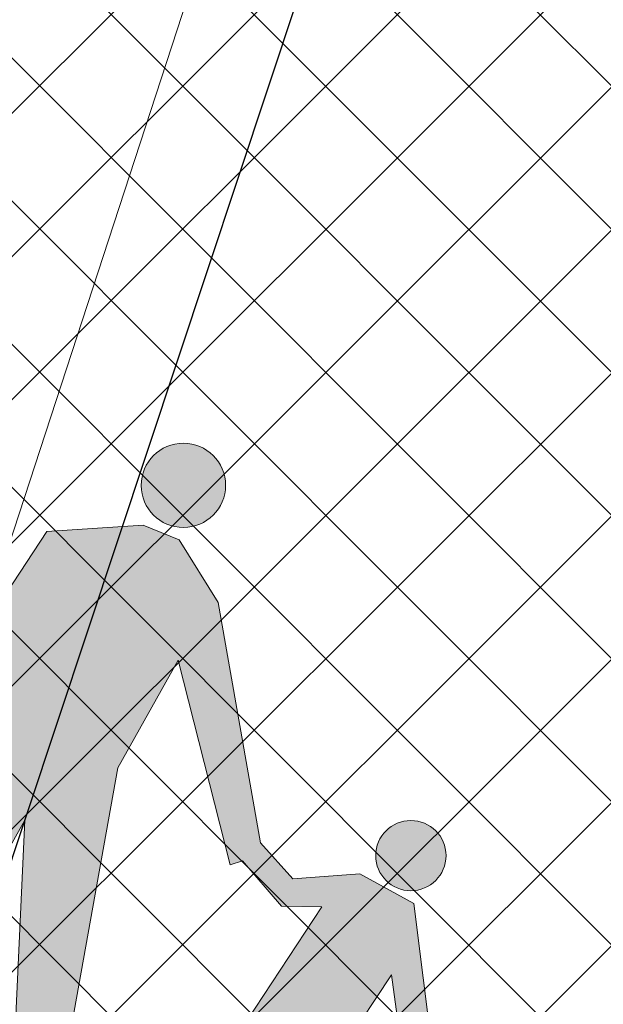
# Model space of a CAD drawing. Header units: metres. Extents: x 6599594 to 6600699, y 5687867 to 5691114.
# Tile 218 of 256: x 6599968 to 6599969.3, y 5688927.12 to 5688929.31. Entities that reach past the tile are written whole.
import ezdxf

# ---------------------------------------------------------------- set-up
doc = ezdxf.new("R2010")
doc.units = ezdxf.units.M
doc.header["$MEASUREMENT"] = 0
for name, pattern in [('1', [0]), ('GUK', [2, 1.5, -0.5]), ('GUZ', [1, 0.5, -0.5]), ('L_0_04', [1.5, 1, -0.5])]:
    doc.linetypes.add(name, pattern=pattern)
doc.layers.get('0').update_dxf_attribs({"color": 253, "linetype": 'CONTINUOUS', "lineweight": 13})
doc.layers.add('__gaPoziome', color=7, linetype='CONTINUOUS')
for name, color, linetype, lineweight in [('_kolor chodnik', 50, '1', 5), ('_kolor jezdnia', 4, '1', 0), ('_kolor pobocze', 211, '1', 5), ('_kolor zjazdy kostka', 7, '1', 5), ('_kolor ścieżka @ 1', 10, '1', 0), ('Dzialki', 130, '1', 30), ('Kontury', 252, 'GUK', 9), ('OT_Komunikacja', 7, 'CONTINUOUS', 0), ('OT_ZagospodarowanieTerenu', 7, 'CONTINUOUS', 0), ('Uzytki', 252, 'GUZ', 9)]:
    doc.layers.add(name, color=color, linetype=linetype, lineweight=lineweight)
pattern_1 = [(45, (0, 0), (-0.1414213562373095, 0.1414213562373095), []), (135, (0, 0), (-0.1414213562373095, -0.1414213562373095), [])]

# ---------------------------------------------------------------- blocks, each defined once
blk = doc.blocks.new('*U1227')
at = {"linetype": 'Continuous', "lineweight": 0}
h = blk.add_hatch(color=0, dxfattribs=at)
h.dxf.hatch_style = 1
h.paths.add_polyline_path([(-0.09375, 1.4375, 0.9999999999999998), (-0.28125, 1.4375, 0.9999999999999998)])
h = blk.add_hatch(color=0, dxfattribs=at)
h.dxf.hatch_style = 1
h.paths.add_polyline_path([(-0.116898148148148, 0.7962962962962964), (-0.0694962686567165, 1.067164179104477), (0.1899633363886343, 0.6755270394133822), (0.2128681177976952, 0.6933418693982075), (0.3284982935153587, 0.6264931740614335), (0.4138225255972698, 0.6552901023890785), (0.3402366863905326, 0.3609467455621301), (0.3700591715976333, 0.3542366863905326), (0.2862707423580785, 0.0190829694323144), (0.3604550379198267, 0.0124593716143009), (0.46875, 0.333333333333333), (0.6070254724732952, 0.0875102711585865), (0.6483957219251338, 0.0838903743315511), (0.6842105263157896, 0.1644736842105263), (0.6469622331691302, 0.1691297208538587), (0.5643382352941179, 0.38235294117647), (0.6096590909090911, 0.5636363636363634), (0.690032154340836, 0.4072347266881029), (0.752906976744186, 0.4316860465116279), (0.6037063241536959, 0.7300873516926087), (0.4688801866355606, 0.7520100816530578), (0.332278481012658, 0.6922468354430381), (0.2375565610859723, 0.7443438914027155), (-0.0285714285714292, 1.217460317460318), (-0.1562500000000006, 1.3203125), (-0.242537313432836, 1.324626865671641), (-0.4399999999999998, 1.24), (-0.4999999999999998, 1.000000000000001), (-0.5456656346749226, 0.6346749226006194), (-0.5, 0.63125), (-0.42919921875, 0.9062500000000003), (-0.4485436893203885, 0.6586407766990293), (-0.4309715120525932, 0.6573228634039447), (-0.4889705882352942, -1e-16), (-0.38125, 0), (-0.2730263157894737, 0.6184210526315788), (-0.115625, 0.0937499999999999), (-0.0161830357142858, 0.0937499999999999), (0.0315845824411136, 0.2007494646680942), (-0.0239923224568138, 0.2245681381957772)])
h = blk.add_hatch(color=0, dxfattribs=at)
h.dxf.hatch_style = 1
h.paths.add_polyline_path([(0.640625, 0.828125, 0.9999999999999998), (0.484375, 0.828125, 0.9999999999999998)])
at = {"color": 0, "linetype": 'Continuous', "lineweight": 0}
for points in [[(-0.4399999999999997, 1.24), (-0.2425373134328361, 1.324626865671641), (-0.1562500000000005, 1.3203125), (-0.0285714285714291, 1.217460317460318), (0.2375565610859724, 0.7443438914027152)], [(-0.5, 1), (-0.4399999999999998, 1.24)], [(-0.116898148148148, 0.7962962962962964), (-0.0694962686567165, 1.067164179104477), (0.1899633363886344, 0.6755270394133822), (0.1899633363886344, 0.6755270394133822)], [(-0.5456656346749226, 0.6346749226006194), (-0.5, 0.9999999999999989)], [(-0.4889705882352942, 0), (-0.4309715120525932, 0.6573228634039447), (-0.4485436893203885, 0.6586407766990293), (-0.42919921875, 0.9062500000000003), (-0.5, 0.63125), (-0.5456656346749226, 0.6346749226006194)], [(-0.0239923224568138, 0.2245681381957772), (-0.116898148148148, 0.7962962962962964)], [(0.2375565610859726, 0.7443438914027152), (0.332278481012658, 0.6922468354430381), (0.4688801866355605, 0.7520100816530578), (0.6037063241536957, 0.7300873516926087), (0.7529069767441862, 0.4316860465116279), (0.6900321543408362, 0.4072347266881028), (0.609659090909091, 0.5636363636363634), (0.5643382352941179, 0.3823529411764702)], [(0.1899633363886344, 0.6755270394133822), (0.2128681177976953, 0.6933418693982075)], [(0.3284982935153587, 0.6264931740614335), (0.2128681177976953, 0.6933418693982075)], [(0.3284982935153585, 0.6264931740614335), (0.4138225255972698, 0.6552901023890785), (0.3402366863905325, 0.3609467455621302)], [(-0.4889705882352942, 0), (-0.38125, 0), (-0.2730263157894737, 0.6184210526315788), (-0.115625, 0.09375), (-0.0161830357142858, 0.09375), (0.0315845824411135, 0.2007494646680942), (-0.0239923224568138, 0.2245681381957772)], [(0.648395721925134, 0.0838903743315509), (0.6842105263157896, 0.1644736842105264), (0.64696223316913, 0.1691297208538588), (0.5643382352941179, 0.3823529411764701)], [(0.3402366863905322, 0.3609467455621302), (0.3700591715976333, 0.3542366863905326), (0.2862707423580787, 0.0190829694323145), (0.3604550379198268, 0.0124593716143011), (0.46875, 0.3333333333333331)], [(0.46875, 0.3333333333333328), (0.607025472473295, 0.0875102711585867), (0.648395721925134, 0.0838903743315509)]]:
    blk.add_lwpolyline(points, dxfattribs=at)
for centre, radius in [((-0.1875, 1.4375), 0.09375), ((0.5625, 0.828125), 0.078125)]:
    blk.add_circle(centre, radius, dxfattribs=at)

msp = doc.modelspace()

# ---------------------------------------------------------------- hatches: boundary and pattern name
at = {"layer": '_kolor chodnik'}
h = msp.add_hatch(dxfattribs=at)
h.set_pattern_fill('ANSI37', color=256, scale=1.6)
h.set_pattern_definition(pattern_1)
h.paths.add_polyline_path([(6599849.938171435, 5688542.085872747), (6599852.232147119, 5688548.938742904), (6599853.573135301, 5688548.489851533), (6599853.827082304, 5688549.248475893), (6599851.793849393, 5688549.929093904), (6599849.895278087, 5688548.982823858), (6599847.823506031, 5688542.793750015)])
edge = h.paths.add_edge_path()
edge.add_line((6600018.106075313, 5689087.454911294), (6600022.42781917, 5689091.229234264))
edge.add_line((6600022.42781917, 5689091.229234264), (6600020.233254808, 5689093.742094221))
edge.add_line((6600020.233254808, 5689093.742094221), (6600017.159471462, 5689091.057656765))
edge.add_arc((6600023.275194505, 5689085.385140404), 8.34143334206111, 137.1531558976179, 148.8016577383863)
edge.add_line((6600016.140105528, 5689089.706021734), (6600018.106075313, 5689087.454911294))
h.paths.add_polyline_path([(6600038.501784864, 5689187.59229436), (6600037.906968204, 5689187.700586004), (6600037.638296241, 5689186.224843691), (6600038.240083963, 5689186.115282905)])
h.paths.add_polyline_path([(6600069.098302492, 5689360.276020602), (6600068.321239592, 5689360.413462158), (6600068.064048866, 5689358.936495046), (6600068.836639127, 5689358.799546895)])
h.paths.add_polyline_path([(6600082.393785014, 5689362.950258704), (6600082.941124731, 5689366.103121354), (6600081.481377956, 5689366.361351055), (6600080.923159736, 5689363.210828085)])
h.paths.add_polyline_path([(6600074.022236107, 5689388.065861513), (6600072.983907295, 5689388.249860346), (6600072.723374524, 5689386.772538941), (6600073.760538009, 5689386.588865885)])
h.paths.add_polyline_path([(6600105.602402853, 5689486.45426531), (6600106.738797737, 5689489.760539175), (6600105.28818975, 5689490.281952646), (6600104.132785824, 5689486.965912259)])
h.paths.add_polyline_path([(6600132.519778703, 5689678.737346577), (6600131.636986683, 5689678.922259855), (6600131.330470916, 5689677.453953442), (6600132.212256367, 5689677.269208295)])
h.paths.add_polyline_path([(6600156.649397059, 5689798.7449027), (6600156.48800471, 5689797.95886096), (6600157.450195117, 5689797.757316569), (6600157.615023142, 5689798.542205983)])
h.paths.add_polyline_path([(6600189.055358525, 5689948.643107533), (6600187.902868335, 5689948.884512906), (6600187.600024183, 5689947.417400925), (6600188.748131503, 5689947.176379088)])
edge = h.paths.add_edge_path()
edge.add_line((6600204.459383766, 5690032.969035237), (6600204.153258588, 5690031.227801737))
edge.add_arc((6600202.328347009, 5690027.299936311), 4.331100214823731, 41.853001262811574, 65.08011546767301, ccw=False)
edge.add_arc((6600032.903931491, 5690051.979071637), 174.020003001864, 352.8070218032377, 353.495463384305)
edge.add_arc((6600202.372679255, 5690027.343587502), 5.999999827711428, 55.12102442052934, 69.64815978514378)
edge = h.paths.add_edge_path()
edge.add_line((6600205.046027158, 5690040.265402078), (6600204.972740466, 5690038.483452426))
edge.add_arc((6600203.986269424, 5690044.401803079), 5.999999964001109, 279.4630688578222, 294.9140560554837)
edge.add_line((6600206.513819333, 5690038.960158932), (6600206.607027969, 5690041.030672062))
edge.add_arc((6600203.986269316, 5690044.401803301), 4.270000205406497, 284.3702444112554, 307.86193139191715, ccw=False)
edge = h.paths.add_edge_path()
edge.add_arc((6600203.547470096, 5690044.558759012), 6.446878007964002, 324.43500910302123, 356.20133685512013, ccw=False)
edge.add_arc((6600203.986269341, 5690044.401803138), 6.000000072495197, 323.2169970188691, 357.4193489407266)
h.paths.add_polyline_path([(6600208.910055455, 5690121.713696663), (6600208.146285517, 5690121.748120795), (6600207.125602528, 5690121.794124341), (6600209.971605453, 5690121.665851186)])
edge = h.paths.add_edge_path()
edge.add_line((6600238.769818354, 5690481.648294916), (6600240.338176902, 5690490.87374652))
edge.add_line((6600240.338176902, 5690490.87374652), (6600241.251295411, 5690510.829461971))
edge.add_line((6600241.251295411, 5690510.829461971), (6600239.524022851, 5690510.928942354))
edge.add_line((6600239.524022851, 5690510.928942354), (6600238.633343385, 5690491.167757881))
edge.add_line((6600238.633343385, 5690491.167757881), (6600234.579716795, 5690467.661262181))
edge.add_line((6600234.579716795, 5690467.661262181), (6600234.449796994, 5690464.966873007))
edge.add_arc((6600242.443669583, 5690464.607462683), 8.001948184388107, 177.4256737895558, 268.2543056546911)
edge.add_line((6600242.199903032, 5690456.609228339), (6600242.216657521, 5690457.359274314))
edge.add_line((6600242.216657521, 5690457.359274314), (6600242.305257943, 5690458.836738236))
edge.add_arc((6600242.444504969, 5690464.607952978), 5.772894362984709, 177.0298084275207, 268.6178439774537, ccw=False)
edge.add_line((6600236.679365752, 5690464.907083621), (6600236.951876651, 5690470.95443634))
edge.add_line((6600236.951876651, 5690470.95443634), (6600238.15078669, 5690478.210832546))
edge.add_line((6600238.15078669, 5690478.210832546), (6600238.769818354, 5690481.648294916))
h.paths.add_polyline_path([(6600238.769818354, 5690481.648294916), (6600238.15078669, 5690478.210832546), (6600239.670056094, 5690477.930590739), (6600240.266710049, 5690481.376366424)])
edge = h.paths.add_edge_path()
edge.add_line((6600223.366500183, 5690460.339976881), (6600223.278629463, 5690457.997544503))
edge.add_arc((6600220.967166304, 5690465.656339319), 7.999999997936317, 286.7940807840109, 300.2738222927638)
edge.add_line((6600225.000231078, 5690458.747331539), (6600225.240084, 5690461.623695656))
edge.add_arc((6600221.105749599, 5690465.648640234), 5.76999998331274, 293.06724424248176, 315.7681070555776, ccw=False)
edge = h.paths.add_edge_path()
edge.add_arc((6600220.025145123, 5690444.676291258), 5.770000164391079, 37.996647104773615, 59.94382588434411, ccw=False)
edge.add_line((6600224.572175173, 5690448.22839199), (6600224.817793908, 5690451.081798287))
edge.add_arc((6600220.025145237, 5690444.676291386), 7.999999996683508, 53.19588653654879, 68.15166733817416)
edge.add_line((6600223.00235276, 5690452.101669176), (6600222.91504296, 5690449.670427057))
edge = h.paths.add_edge_path()
edge.add_arc((6600221.105749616, 5690465.648640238), 7.999999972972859, 328.0222308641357, 357.0132597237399)
edge.add_line((6600229.094882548, 5690465.23180147), (6600229.218816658, 5690467.593604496))
edge.add_line((6600229.218816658, 5690467.593604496), (6600228.218919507, 5690467.645774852))
edge.add_line((6600228.218919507, 5690467.645774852), (6600227.891778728, 5690461.411918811))
h.paths.add_polyline_path([(6600200.980142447, 5690012.236744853), (6600202.317278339, 5690011.956662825), (6600202.522293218, 5690012.935421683), (6600201.182321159, 5690013.216097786)])
h.paths.add_polyline_path([(6600196.457878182, 5689983.98337835), (6600195.202332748, 5689984.246370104), (6600194.899091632, 5689982.777335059), (6600196.150355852, 5689982.515240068)])
edge = h.paths.add_edge_path()
edge.add_line((6600112.305909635, 5689517.991018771), (6600112.691041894, 5689519.807934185))
edge.add_line((6600112.691041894, 5689519.807934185), (6600113.245521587, 5689522.423769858))
edge.add_line((6600113.245521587, 5689522.423769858), (6600111.553124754, 5689522.782507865))
edge.add_line((6600111.553124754, 5689522.782507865), (6600107.405864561, 5689503.21722655))
edge.add_line((6600107.405864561, 5689503.21722655), (6600099.494506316, 5689480.361667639))
edge.add_line((6600099.494506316, 5689480.361667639), (6600099.182814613, 5689478.891218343))
edge.add_arc((6600107.008997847, 5689477.232359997), 8.000059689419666, 168.0325629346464, 257.7529108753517)
edge.add_line((6600105.311960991, 5689469.414366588), (6600105.784990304, 5689471.593619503))
edge.add_arc((6600107.008927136, 5689477.232314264), 5.769999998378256, 168.0321375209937, 257.7533362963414, ccw=False)
edge.add_line((6600101.364343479, 5689478.42879883), (6600101.647245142, 5689479.76342708))
edge.add_line((6600101.647245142, 5689479.76342708), (6600104.132785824, 5689486.965912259))
edge.add_line((6600104.132785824, 5689486.965912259), (6600105.28818975, 5689490.281952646))
edge.add_line((6600105.28818975, 5689490.281952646), (6600108.240043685, 5689498.809726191))
edge.add_line((6600108.240043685, 5689498.809726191), (6600112.305909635, 5689517.991018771))
h.paths.add_polyline_path([(6600136.009573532, 5689645.499114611), (6600138.333647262, 5689645.012304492), (6600138.661671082, 5689646.578318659), (6600134.869459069, 5689647.372651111)])
at = {"layer": '_kolor jezdnia'}
h = msp.add_hatch(dxfattribs=at)
h.set_pattern_fill('ANSI37', color=4, scale=3.5)
h.set_pattern_definition([(45, (0, 0), (-0.3093592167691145, 0.3093592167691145), []), (135, (0, 0), (-0.3093592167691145, -0.3093592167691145), [])])
edge = h.paths.add_edge_path()
edge.add_line((6599833.066047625, 5688539.933393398), (6599850.649511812, 5688527.983462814))
edge.add_arc((6599857.337592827, 5688536.653968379), 10.95025544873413, 169.5012687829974, 232.3548431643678, ccw=False)
edge.add_arc((6599858.085851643, 5688536.618142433), 11.69295282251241, 162.2507788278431, 169.9967502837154, ccw=False)
edge.add_line((6599846.949484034, 5688540.182754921), (6599847.823506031, 5688542.793750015))
edge.add_line((6599847.823506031, 5688542.793750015), (6599849.895278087, 5688548.982823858))
edge.add_line((6599849.895278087, 5688548.982823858), (6599852.434748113, 5688556.56906746))
edge.add_line((6599852.434748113, 5688556.56906746), (6599928.48625871, 5688783.760284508))
edge.add_line((6599928.48625871, 5688783.760284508), (6599931.025728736, 5688791.34652811))
edge.add_line((6599931.025728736, 5688791.34652811), (6599996.657773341, 5688987.411326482))
edge.add_line((6599996.657773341, 5688987.411326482), (6599999.197243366, 5688994.997570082))
edge.add_line((6599999.197243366, 5688994.997570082), (6600021.930100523, 5689062.908193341))
edge.add_line((6600021.930100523, 5689062.908193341), (6600017.620224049, 5689067.371531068))
edge.add_line((6600017.620224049, 5689067.371531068), (6600016.714558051, 5689064.654078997))
edge.add_line((6600016.714558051, 5689064.654078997), (6600012.423620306, 5689051.835617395))
edge.add_line((6600012.423620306, 5689051.835617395), (6600009.884150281, 5689044.249373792))
edge.add_line((6600009.884150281, 5689044.249373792), (6599977.53516164, 5688947.612159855))
edge.add_line((6599977.53516164, 5688947.612159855), (6599974.995691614, 5688940.025916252))
edge.add_line((6599974.995691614, 5688940.025916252), (6599942.096912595, 5688841.746295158))
edge.add_line((6599942.096912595, 5688841.746295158), (6599939.557442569, 5688834.160051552))
edge.add_line((6599939.557442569, 5688834.160051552), (6599882.679288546, 5688664.246042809))
edge.add_line((6599882.679288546, 5688664.246042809), (6599880.139818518, 5688656.659799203))
edge.add_line((6599880.139818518, 5688656.659799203), (6599852.46454386, 5688573.984527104))
edge.add_line((6599852.46454386, 5688573.984527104), (6599842.470137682, 5688544.127903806))
edge.add_arc((6599835.706422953, 5688546.652910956), 7.219660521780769, 248.5480913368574, 339.52856074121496, ccw=False)
h.paths.add_polyline_path([(6600044.653202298, 5689172.271628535), (6600046.276244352, 5689181.431901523), (6600047.759199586, 5689189.801539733), (6600051.0603021, 5689208.432603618), (6600052.368792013, 5689215.817578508), (6600054.808584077, 5689229.587499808), (6600056.11707399, 5689236.972474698), (6600057.346666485, 5689243.912161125), (6600058.655146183, 5689251.297078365), (6600058.831439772, 5689252.292060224), (6600060.098987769, 5689259.445963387), (6600060.139929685, 5689259.677035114), (6600061.407468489, 5689266.830886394), (6600072.329030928, 5689328.470998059), (6600073.637511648, 5689335.855921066), (6600077.337304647, 5689356.73715072), (6600078.820259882, 5689365.106788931), (6600081.142794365, 5689378.214921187), (6600082.538516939, 5689386.092227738), (6600095.187867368, 5689457.483787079), (6600091.082877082, 5689465.8405575), (6600089.043088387, 5689454.328211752), (6600087.870641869, 5689447.711051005), (6600087.560133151, 5689445.958573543), (6600086.562151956, 5689440.326076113), (6600082.433200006, 5689417.022719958), (6600080.95024477, 5689408.65308175), (6600077.202698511, 5689387.502337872), (6600075.719743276, 5689379.132699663), (6600073.469199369, 5689366.430874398), (6600071.986244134, 5689358.061236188), (6600069.98686466, 5689346.776955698), (6600068.591142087, 5689338.899649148), (6600065.559290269, 5689321.78820693), (6600064.163567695, 5689313.910900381), (6600059.719426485, 5689288.828650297), (6600058.323703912, 5689280.951343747), (6600057.563846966, 5689276.662793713), (6600056.168124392, 5689268.785487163), (6600054.804920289, 5689261.091711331), (6600053.409197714, 5689253.21440478), (6600053.264817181, 5689252.399536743), (6600051.869094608, 5689244.522230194), (6600051.183555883, 5689240.653124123), (6600049.787833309, 5689232.775817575), (6600046.593849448, 5689214.749319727), (6600045.198126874, 5689206.872013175), (6600044.41754409, 5689202.466488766), (6600042.934588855, 5689194.096850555), (6600036.429952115, 5689157.38538759), (6600034.946996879, 5689149.01574938), (6600030.579776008, 5689124.367629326), (6600027.529365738, 5689107.151445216), (6600024.895072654, 5689094.014582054), (6600030.583685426, 5689094.264316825), (6600032.945013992, 5689106.191885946), (6600043.170247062, 5689163.901990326)])
edge = h.paths.add_edge_path()
edge.add_line((6600111.106812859, 5689535.144351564), (6600111.256844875, 5689535.85214863))
edge.add_line((6600111.256844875, 5689535.85214863), (6600112.915748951, 5689543.678261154))
edge.add_line((6600112.915748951, 5689543.678261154), (6600117.304772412, 5689564.384094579))
edge.add_line((6600117.304772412, 5689564.384094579), (6600119.067357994, 5689572.699339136))
edge.add_line((6600119.067357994, 5689572.699339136), (6600120.087667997, 5689577.512794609))
edge.add_line((6600120.087667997, 5689577.512794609), (6600121.642890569, 5689584.849775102))
edge.add_line((6600121.642890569, 5689584.849775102), (6600128.436769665, 5689616.900852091))
edge.add_line((6600128.436769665, 5689616.900852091), (6600129.991992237, 5689624.237832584))
edge.add_line((6600129.991992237, 5689624.237832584), (6600132.660554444, 5689636.827148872))
edge.add_line((6600132.660554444, 5689636.827148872), (6600133.208838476, 5689639.444704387))
edge.add_line((6600133.208838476, 5689639.444704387), (6600134.848957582, 5689647.274775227))
edge.add_line((6600134.848957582, 5689647.274775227), (6600138.97649476, 5689666.979995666))
edge.add_line((6600138.97649476, 5689666.979995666), (6600140.51410642, 5689674.320687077))
edge.add_line((6600140.51410642, 5689674.320687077), (6600145.209128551, 5689696.735129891))
edge.add_line((6600145.209128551, 5689696.735129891), (6600146.746740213, 5689704.075821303))
edge.add_line((6600146.746740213, 5689704.075821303), (6600151.462308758, 5689726.588354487))
edge.add_line((6600151.462308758, 5689726.588354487), (6600152.999920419, 5689733.929045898))
edge.add_line((6600152.999920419, 5689733.929045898), (6600155.244070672, 5689744.642813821))
edge.add_line((6600155.244070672, 5689744.642813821), (6600156.781682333, 5689751.983505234))
edge.add_line((6600156.781682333, 5689751.983505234), (6600161.635515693, 5689775.156126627))
edge.add_line((6600161.635515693, 5689775.156126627), (6600163.378142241, 5689783.475576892))
edge.add_line((6600163.378142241, 5689783.475576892), (6600163.850769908, 5689785.731942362))
edge.add_line((6600163.850769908, 5689785.731942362), (6600167.028500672, 5689800.902704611))
edge.add_line((6600167.028500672, 5689800.902704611), (6600179.49088801, 5689860.399222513))
edge.add_line((6600179.49088801, 5689860.399222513), (6600181.233514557, 5689868.718672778))
edge.add_line((6600181.233514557, 5689868.718672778), (6600181.84713393, 5689871.648144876))
edge.add_line((6600181.84713393, 5689871.648144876), (6600183.384745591, 5689878.988836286))
edge.add_line((6600183.384745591, 5689878.988836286), (6600184.935818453, 5689886.393792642))
edge.add_line((6600184.935818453, 5689886.393792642), (6600186.575937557, 5689894.223863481))
edge.add_line((6600186.575937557, 5689894.223863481), (6600194.05133812, 5689929.912074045))
edge.add_line((6600194.05133812, 5689929.912074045), (6600195.691457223, 5689937.742144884))
edge.add_line((6600195.691457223, 5689937.742144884), (6600202.915799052, 5689972.231779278))
edge.add_line((6600202.915799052, 5689972.231779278), (6600204.555918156, 5689980.061850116))
edge.add_line((6600204.555918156, 5689980.061850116), (6600206.062781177, 5689987.255744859))
edge.add_line((6600206.062781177, 5689987.255744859), (6600207.702900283, 5689995.085815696))
edge.add_line((6600207.702900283, 5689995.085815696), (6600210.232559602, 5690007.162628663))
edge.add_line((6600210.232559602, 5690007.162628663), (6600211.694938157, 5690014.144150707))
edge.add_arc((6600028.177652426, 5690052.584442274), 187.5000004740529, 348.1696294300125, 357.4195276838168)
edge.add_line((6600215.487522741, 5690044.142720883), (6600208.310270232, 5690026.480446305))
edge.add_arc((6600032.903933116, 5690051.97907145), 177.2500013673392, 348.1696294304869, 351.7289130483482, ccw=False)
edge.add_line((6600206.38894146, 5690015.640182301), (6600205.966941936, 5690013.625519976))
edge.add_line((6600205.966941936, 5690013.625519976), (6600204.326822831, 5690005.795449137))
edge.add_line((6600204.326822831, 5690005.795449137), (6600197.076961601, 5689971.183982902))
edge.add_line((6600197.076961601, 5689971.183982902), (6600195.334335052, 5689962.864532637))
edge.add_line((6600195.334335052, 5689962.864532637), (6600193.44722506, 5689953.855305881))
edge.add_line((6600193.44722506, 5689953.855305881), (6600191.909227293, 5689946.512771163))
edge.add_line((6600191.909227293, 5689946.512771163), (6600185.496844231, 5689915.899498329))
edge.add_line((6600185.496844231, 5689915.899498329), (6600183.856521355, 5689908.068454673))
edge.add_line((6600183.856521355, 5689908.068454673), (6600182.066605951, 5689899.523243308))
edge.add_line((6600182.066605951, 5689899.523243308), (6600180.32407057, 5689891.204228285))
edge.add_line((6600180.32407057, 5689891.204228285), (6600174.320344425, 5689862.541919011))
edge.add_line((6600174.320344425, 5689862.541919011), (6600172.577809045, 5689854.222903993))
edge.add_line((6600172.577809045, 5689854.222903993), (6600163.663810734, 5689811.666703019))
edge.add_line((6600163.663810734, 5689811.666703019), (6600162.023782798, 5689803.837067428))
edge.add_line((6600162.023782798, 5689803.837067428), (6600160.924220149, 5689798.587659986))
edge.add_line((6600160.924220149, 5689798.587659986), (6600159.279208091, 5689790.734229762))
edge.add_line((6600159.279208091, 5689790.734229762), (6600157.107250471, 5689780.365115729))
edge.add_line((6600157.107250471, 5689780.365115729), (6600155.462238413, 5689772.511685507))
edge.add_line((6600155.462238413, 5689772.511685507), (6600153.380318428, 5689762.572418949))
edge.add_line((6600153.380318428, 5689762.572418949), (6600151.735124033, 5689754.718118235))
edge.add_line((6600151.735124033, 5689754.718118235), (6600148.586504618, 5689739.686336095))
edge.add_line((6600148.586504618, 5689739.686336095), (6600146.885007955, 5689731.563243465))
edge.add_line((6600146.885007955, 5689731.563243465), (6600141.75088822, 5689707.052510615))
edge.add_line((6600141.75088822, 5689707.052510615), (6600140.110896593, 5689699.223048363))
edge.add_line((6600140.110896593, 5689699.223048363), (6600133.483561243, 5689667.583574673))
edge.add_line((6600133.483561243, 5689667.583574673), (6600131.860394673, 5689659.834436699))
edge.add_line((6600131.860394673, 5689659.834436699), (6600131.740984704, 5689659.26436315))
edge.add_line((6600131.740984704, 5689659.26436315), (6600130.117814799, 5689651.515209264))
edge.add_line((6600130.117814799, 5689651.515209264), (6600127.27873359, 5689637.961189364))
edge.add_line((6600127.27873359, 5689637.961189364), (6600126.924568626, 5689636.290366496))
edge.add_line((6600126.924568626, 5689636.290366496), (6600125.166244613, 5689627.995226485))
edge.add_line((6600125.166244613, 5689627.995226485), (6600118.009503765, 5689594.232298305))
edge.add_line((6600118.009503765, 5689594.232298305), (6600116.25117975, 5689585.937158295))
edge.add_line((6600116.25117975, 5689585.937158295), (6600113.665314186, 5689573.737975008))
edge.add_line((6600113.665314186, 5689573.737975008), (6600111.898534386, 5689565.402943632))
edge.add_line((6600111.898534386, 5689565.402943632), (6600104.889982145, 5689532.339115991))
edge.add_line((6600104.889982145, 5689532.339115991), (6600103.22663594, 5689524.492047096))
edge.add_line((6600103.22663594, 5689524.492047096), (6600096.623876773, 5689493.342605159))
edge.add_line((6600096.623876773, 5689493.342605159), (6600094.968986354, 5689485.535427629))
edge.add_line((6600094.968986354, 5689485.535427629), (6600094.300101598, 5689482.379870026))
edge.add_line((6600094.300101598, 5689482.379870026), (6600099.182814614, 5689478.891218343))
edge.add_line((6600099.182814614, 5689478.891218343), (6600099.494506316, 5689480.361667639))
edge.add_line((6600099.494506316, 5689480.361667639), (6600111.106812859, 5689535.144351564))
edge = h.paths.add_edge_path()
edge.add_arc((6600239.213891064, 5690851.400367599), 10.00000000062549, -2.8342403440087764, 76.13703556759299, ccw=False)
edge.add_line((6600249.201658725, 5690850.905901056), (6600249.082723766, 5690848.503524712))
edge.add_line((6600249.082723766, 5690848.503524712), (6600247.016487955, 5690806.767468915))
edge.add_line((6600247.016487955, 5690806.767468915), (6600246.092398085, 5690789.152178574))
edge.add_line((6600246.092398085, 5690789.152178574), (6600233.768116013, 5690572.015170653))
edge.add_line((6600233.768116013, 5690572.015170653), (6600228.959056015, 5690465.296202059))
edge.add_line((6600228.959056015, 5690465.296202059), (6600234.588724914, 5690465.017134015))
edge.add_line((6600234.588724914, 5690465.017134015), (6600239.262540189, 5690571.767576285))
edge.add_line((6600239.262540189, 5690571.767576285), (6600252.50503885, 5690806.400146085))
edge.add_line((6600252.50503885, 5690806.400146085), (6600254.569211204, 5690848.094521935))
edge.add_arc((6600262.559425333, 5690847.6989487), 7.999999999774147, 76.13703557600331, 177.1657596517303, ccw=False)
edge.add_line((6600264.476229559, 5690855.465921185), (6600241.609896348, 5690861.109083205))
edge = h.paths.add_edge_path()
edge.add_line((6600250.031475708, 5690451.625307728), (6600250.231741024, 5690455.772579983))
edge.add_line((6600250.231741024, 5690455.772579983), (6600246.257763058, 5690456.417303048))
edge.add_line((6600246.257763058, 5690456.417303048), (6600242.171761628, 5690456.61060902))
edge.add_arc((6600242.563100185, 5690464.586983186), 7.985968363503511, 176.9123644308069, 267.1911945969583, ccw=False)
edge.add_line((6600234.588724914, 5690465.017134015), (6600228.959056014, 5690465.296202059))
edge.add_arc((6600220.965133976, 5690465.657286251), 8.002072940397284, 267.8289300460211, 357.413716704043, ccw=False)
edge.add_line((6600220.661989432, 5690457.660957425), (6600212.406915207, 5690458.119572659))
edge.add_line((6600212.406915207, 5690458.119572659), (6600208.431872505, 5690457.817501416))
edge.add_line((6600208.431872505, 5690457.817501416), (6600208.233912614, 5690454.548331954))
edge.add_line((6600208.233912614, 5690454.548331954), (6600212.129565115, 5690453.127270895))
edge.add_line((6600212.129565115, 5690453.127270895), (6600218.640548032, 5690452.76554962))
edge.add_line((6600218.640548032, 5690452.76554962), (6600216.486747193, 5690452.885205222))
edge.add_line((6600216.486747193, 5690452.885205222), (6600220.468905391, 5690452.663974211))
edge.add_arc((6600220.025145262, 5690444.676291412), 7.99999997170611, -0.3386579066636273, 86.8201700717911, ccw=False)
edge.add_line((6600228.025005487, 5690444.629006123), (6600227.803602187, 5690439.649256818))
edge.add_line((6600227.803602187, 5690439.649256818), (6600226.885525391, 5690435.936828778))
edge.add_line((6600226.885525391, 5690435.936828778), (6600225.534849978, 5690405.967249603))
edge.add_line((6600225.534849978, 5690405.967249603), (6600226.115199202, 5690402.187514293))
edge.add_line((6600226.115199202, 5690402.187514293), (6600213.445139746, 5690121.008786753))
edge.add_line((6600213.445139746, 5690121.008786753), (6600213.352800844, 5690118.960058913))
edge.add_line((6600213.352800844, 5690118.960058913), (6600209.980184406, 5690044.131649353))
edge.add_arc((6600203.98626942, 5690044.401803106), 5.999999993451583, 257.4162346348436, 357.41934921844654, ccw=False)
edge.add_line((6600202.679069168, 5690038.545931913), (6600201.589735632, 5690033.666039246))
edge.add_line((6600201.589735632, 5690033.666039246), (6600203.67987942, 5690033.199458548))
edge.add_arc((6600202.372679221, 5690027.343587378), 5.999999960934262, -8.27108729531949, 77.41623506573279, ccw=False)
edge.add_line((6600208.310270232, 5690026.480446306), (6600215.487522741, 5690044.142720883))
edge.add_line((6600215.487522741, 5690044.142720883), (6600216.199687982, 5690059.9446614))
edge.add_line((6600216.199687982, 5690059.9446614), (6600216.537356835, 5690067.437056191))
edge.add_line((6600216.537356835, 5690067.437056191), (6600223.893528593, 5690230.66011469))
edge.add_line((6600223.893528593, 5690230.66011469), (6600224.231197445, 5690238.152509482))
edge.add_line((6600224.231197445, 5690238.152509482), (6600233.507835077, 5690443.987992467))
edge.add_arc((6600241.499722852, 5690443.627812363), 7.999999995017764, 87.29208981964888, 177.4195277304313, ccw=False)
edge.add_line((6600241.877677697, 5690451.618879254), (6600246.021541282, 5690451.422886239))
edge.add_line((6600246.021541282, 5690451.422886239), (6600246.427694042, 5690451.44338883))
edge.add_line((6600246.427694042, 5690451.44338883), (6600246.79397003, 5690451.461878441))
edge.add_line((6600246.79397003, 5690451.461878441), (6600250.031475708, 5690451.625307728))
edge = h.paths.add_edge_path()
edge.add_line((6600007.33756506, 5689086.20374581), (6600006.980466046, 5689080.740822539))
edge.add_line((6600006.980466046, 5689080.740822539), (6600007.229745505, 5689080.720859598))
edge.add_line((6600007.229745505, 5689080.720859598), (6600008.093335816, 5689080.601653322))
edge.add_line((6600008.093335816, 5689080.601653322), (6600008.702681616, 5689080.53831051))
edge.add_arc((6600008.140193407, 5689070.554142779), 9.999999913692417, -18.557800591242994, 86.77547804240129, ccw=False)
edge.add_line((6600017.620224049, 5689067.371531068), (6600021.930100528, 5689062.908193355))
edge.add_arc((6599734.83819726, 5689159.011261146), 302.7499967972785, 341.4922000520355, 343.8640860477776)
edge.add_arc((6600034.895369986, 5689072.315877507), 9.581213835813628, 98.63328270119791, 164.5273290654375, ccw=False)
edge.add_line((6600033.457137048, 5689081.788529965), (6600033.832640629, 5689081.798737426))
edge.add_line((6600033.832640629, 5689081.798737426), (6600034.422462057, 5689082.05700874))
edge.add_line((6600034.422462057, 5689082.05700874), (6600036.833623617, 5689082.139040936))
edge.add_line((6600036.833623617, 5689082.139040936), (6600036.730225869, 5689087.148851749))
edge.add_line((6600036.730225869, 5689087.148851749), (6600036.579860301, 5689087.134303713))
edge.add_arc((6600036.479565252, 5689093.136286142), 6.002820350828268, 169.1687651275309, 270.9573417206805, ccw=False)
edge.add_line((6600030.583685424, 5689094.264316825), (6600024.895072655, 5689094.014582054))
edge.add_arc((6600015.200558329, 5689096.162123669), 9.929528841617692, 271.0943432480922, 347.5094668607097, ccw=False)
edge.add_arc((6600014.909438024, 5689089.646776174), 3.446070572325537, 264.4236009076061, 278.0194998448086, ccw=False)
edge.add_line((6600014.574573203, 5689086.217014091), (6600014.299554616, 5689086.232508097))
edge.add_line((6600014.299554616, 5689086.232508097), (6600010.474232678, 5689086.448019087))
edge.add_line((6600010.474232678, 5689086.448019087), (6600007.33756506, 5689086.20374581))
edge = h.paths.add_edge_path()
edge.add_line((6600105.490725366, 5689463.953528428), (6600106.927559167, 5689464.047234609))
edge.add_line((6600106.927559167, 5689464.047234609), (6600107.835, 5689468.66))
edge.add_line((6600107.835, 5689468.66), (6600105.311960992, 5689469.414366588))
edge.add_arc((6600107.008997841, 5689477.232359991), 8.000059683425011, 168.0325628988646, 257.75291091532, ccw=False)
edge.add_line((6600099.182814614, 5689478.891218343), (6600094.300101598, 5689482.379870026))
edge.add_arc((6600586.245114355, 5689378.104238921), 502.8750369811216, 168.032376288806, 169.9522165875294)
edge.add_line((6600091.082877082, 5689465.8405575), (6600095.187867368, 5689457.483787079))
edge.add_arc((6600103.065173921, 5689456.088064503), 8.000000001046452, 77.7533362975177, 169.9524553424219, ccw=False)
edge.add_line((6600104.762140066, 5689463.906012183), (6600105.490725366, 5689463.953528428))
at = {"layer": '_kolor pobocze'}
h = msp.add_hatch(dxfattribs=at)
h.set_pattern_fill('ANSI37', color=256, scale=1.6)
h.set_pattern_definition(pattern_1)
edge = h.paths.add_edge_path()
edge.add_line((6600035.926965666, 5689101.569442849), (6600036.046865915, 5689102.311543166))
edge.add_arc((6600058.171848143, 5689233.778275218), 133.3154772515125, 259.4578941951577, 260.4470163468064, ccw=False)
edge.add_line((6600033.780707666, 5689102.713067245), (6600032.142559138, 5689101.847662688))
edge.add_arc((6599734.838175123, 5689159.011266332), 302.7500195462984, 347.6801154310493, 349.11639019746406, ccw=False)
edge.add_arc((6600036.478170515, 5689093.133441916), 6.000000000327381, 167.68011541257, 271.5571101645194)
edge.add_line((6600036.64121064, 5689087.1356575), (6600036.730491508, 5689087.137804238))
edge.add_line((6600036.730491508, 5689087.137804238), (6600036.712463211, 5689087.887583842))
edge.add_line((6600036.712463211, 5689087.887583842), (6600036.559840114, 5689087.884077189))
edge.add_arc((6600036.482532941, 5689093.14290691), 5.259397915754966, 170.6455005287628, 270.8422131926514, ccw=False)
edge.add_arc((6600545.796425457, 5688991.216220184), 524.6691769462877, 167.9170060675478, 168.7028219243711, ccw=False)
edge.add_line((6600032.751078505, 5689101.044345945), (6600034.011432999, 5689101.917298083))
edge.add_line((6600034.011432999, 5689101.917298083), (6600035.926965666, 5689101.569442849))
edge = h.paths.add_edge_path()
edge.add_line((6600002.828843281, 5688994.032881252), (6600003.066918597, 5688994.74409159))
edge.add_line((6600003.066918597, 5688994.74409159), (6600001.227880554, 5688995.359703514))
edge.add_line((6600001.227880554, 5688995.359703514), (6600000.55876659, 5688996.702196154))
edge.add_line((6600000.55876659, 5688996.702196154), (6600022.641310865, 5689062.67011804))
edge.add_arc((6599734.838193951, 5689159.011262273), 303.5000002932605, 341.4922000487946, 343.8640860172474)
edge.add_arc((6600035.267451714, 5689072.092773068), 9.250000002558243, 91.55711016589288, 163.8640860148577, ccw=False)
edge.add_line((6600035.016098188, 5689081.339357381), (6600036.868703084, 5689081.389717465))
edge.add_line((6600036.868703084, 5689081.389717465), (6600036.850674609, 5689082.139504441))
edge.add_line((6600036.850674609, 5689082.139504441), (6600034.99571817, 5689082.089080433))
edge.add_arc((6600035.267451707, 5689072.092773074), 9.999999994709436, 91.55711014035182, 163.8640860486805)
edge.add_arc((6599734.838192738, 5689159.011262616), 302.7500015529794, 341.4922000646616, 343.8640860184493, ccw=False)
edge.add_line((6600021.930100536, 5689062.908193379), (6599999.748942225, 5688996.645678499))
edge.add_line((6599999.748942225, 5688996.645678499), (6600000.695212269, 5688994.747107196))
edge.add_line((6600000.695212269, 5688994.747107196), (6600002.828843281, 5688994.032881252))
h.paths.add_polyline_path([(6599971.7492186, 5688907.297112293), (6599971.084233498, 5688908.631320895), (6599997.822068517, 5688988.526766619), (6599999.164561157, 5688989.195880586), (6600001.003599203, 5688988.580268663), (6600001.241674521, 5688989.291479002), (6599999.108043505, 5688990.005704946), (6599997.209472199, 5688989.059434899), (6599970.270280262, 5688908.583087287), (6599971.216550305, 5688906.684515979), (6599973.350181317, 5688905.970290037), (6599973.588256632, 5688906.681500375)])
h.paths.add_polyline_path([(6599932.504667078, 5688790.060553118), (6599931.835553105, 5688791.403045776), (6599968.343406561, 5688900.4641754), (6599969.685899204, 5688901.133289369), (6599971.524937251, 5688900.517677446), (6599971.763012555, 5688901.228887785), (6599969.629381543, 5688901.94311373), (6599967.730810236, 5688900.996843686), (6599931.025728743, 5688791.34652811), (6599931.971998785, 5688789.447956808), (6599934.105629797, 5688788.73373086), (6599934.343705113, 5688789.4449412)])
at = {"layer": '_kolor zjazdy kostka'}
h = msp.add_hatch(dxfattribs=at)
h.set_pattern_fill('ANSI37', color=256, scale=1.6)
h.set_pattern_definition(pattern_1)
h.paths.add_polyline_path([(6600244.137440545, 5690813.934732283), (6600242.369522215, 5690814.022127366), (6600242.097568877, 5690808.528921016), (6600243.865482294, 5690808.441426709)])
h.paths.add_polyline_path([(6600247.012128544, 5690806.679412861), (6600247.442736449, 5690815.377295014), (6600247.393289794, 5690814.378518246), (6600247.113277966, 5690808.722537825)])
h.paths.add_polyline_path([(6600242.297085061, 5690788.088808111), (6600240.958726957, 5690788.155683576), (6600240.648818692, 5690782.664569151), (6600241.987258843, 5690782.599147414)])
h.paths.add_polyline_path([(6600245.558275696, 5690780.919298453), (6600246.037231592, 5690789.405686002), (6600244.985820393, 5690788.453468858), (6600244.612601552, 5690781.981345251)])
h.paths.add_polyline_path([(6600241.348405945, 5690723.711515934), (6600242.272017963, 5690722.691689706), (6600242.749709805, 5690731.155680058), (6600241.698138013, 5690730.203317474), (6600241.472690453, 5690726.27550499)])
h.paths.add_polyline_path([(6600225.772794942, 5690394.589141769), (6600224.731429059, 5690393.637598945), (6600224.461246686, 5690387.644646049), (6600225.412923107, 5690386.603142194)])
h.paths.add_polyline_path([(6600223.012390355, 5690333.280720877), (6600223.372595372, 5690341.272607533), (6600222.32835346, 5690340.318436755), (6600222.058239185, 5690334.324941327)])
h.paths.add_polyline_path([(6600215.496388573, 5690166.390602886), (6600215.856593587, 5690174.382489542), (6600214.812834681, 5690173.428760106), (6600214.542018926, 5690167.435062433)])
h.paths.add_polyline_path([(6600212.446537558, 5690121.053392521), (6600213.399499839, 5690120.010473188), (6600213.788744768, 5690128.503024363), (6600212.745135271, 5690127.54943145)])
h.paths.add_polyline_path([(6600209.977420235, 5690121.665589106), (6600210.225142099, 5690127.162117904), (6600207.346107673, 5690127.291879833), (6600207.119593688, 5690121.794395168)])
h.paths.add_polyline_path([(6600207.950178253, 5690070.725854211), (6600204.880846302, 5690070.828947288), (6600204.643784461, 5690065.333808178), (6600207.702521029, 5690065.204598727)])
h.paths.add_polyline_path([(6600200.981479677, 5690012.236464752), (6600199.969248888, 5690007.339980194), (6600201.282587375, 5690007.064882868), (6600202.31726072, 5690011.956666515)])
h.paths.add_polyline_path([(6600193.613960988, 5689970.406358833), (6600192.398010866, 5689970.660657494), (6600191.286205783, 5689965.274578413), (6600192.486379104, 5689965.023185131)])
h.paths.add_polyline_path([(6600189.061271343, 5689948.671423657), (6600189.98413328, 5689953.050774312), (6600188.818902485, 5689953.32186217), (6600187.908781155, 5689948.91282903)])
h.paths.add_polyline_path([(6600180.976201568, 5689915.317449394), (6600179.952861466, 5689910.421322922), (6600181.008474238, 5689910.200199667), (6600182.033843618, 5689915.09540201)])
h.paths.add_polyline_path([(6600176.508279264, 5689893.538690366), (6600177.476023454, 5689893.335973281), (6600178.603605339, 5689898.719146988), (6600177.636002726, 5689898.922290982)])
h.paths.add_polyline_path([(6600179.28182965, 5689859.401159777), (6600180.522246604, 5689860.211927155), (6600181.057490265, 5689860.561775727), (6600183.598022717, 5689860.029600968), (6600184.726606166, 5689865.412570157), (6600182.186324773, 5689865.943033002), (6600181.604764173, 5689866.832779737), (6600181.024456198, 5689867.720610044)])
h.paths.add_polyline_path([(6600160.200810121, 5689810.862606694), (6600159.232772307, 5689811.065842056), (6600158.207991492, 5689806.171529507), (6600159.175735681, 5689805.968812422)])
h.paths.add_polyline_path([(6600156.49391753, 5689797.987177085), (6600155.463416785, 5689793.068691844), (6600156.431160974, 5689792.865974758), (6600157.461419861, 5689797.784520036)])
edge = h.paths.add_edge_path()
edge.add_arc((6600173.111981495, 5689800.679690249), 5.999999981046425, 204.673115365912, 239.5411154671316, ccw=False)
edge.add_arc((6600173.162096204, 5689800.685330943), 6.047914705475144, 168.3203586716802, 204.5234866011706, ccw=False)
edge.add_line((6600167.239404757, 5689801.9096668), (6600163.651667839, 5689784.781499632))
edge.add_arc((6600169.524220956, 5689783.551410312), 5.999999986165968, 139.2146049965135, 168.1696294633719, ccw=False)
edge.add_arc((6600169.524220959, 5689783.551410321), 5.999999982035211, 96.80962310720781, 139.2146050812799, ccw=False)
edge.add_line((6600168.812796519, 5689789.509083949), (6600170.070461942, 5689795.507731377))
h.paths.add_polyline_path([(6600163.526364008, 5689776.866746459), (6600166.051243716, 5689776.337874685), (6600167.179826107, 5689781.720838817), (6600164.653945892, 5689782.249920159), (6600163.941148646, 5689783.340449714), (6600163.493329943, 5689784.025580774), (6600161.750703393, 5689775.706130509), (6600162.438017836, 5689776.155376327)])
h.paths.add_polyline_path([(6600152.614191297, 5689774.643430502), (6600153.639138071, 5689779.536616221), (6600152.646757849, 5689779.744928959), (6600151.646447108, 5689774.846147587)])
h.paths.add_polyline_path([(6600150.121074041, 5689767.466820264), (6600148.177624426, 5689758.16795459), (6600149.115997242, 5689757.971390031), (6600151.066362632, 5689767.268392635)])
h.paths.add_polyline_path([(6600142.970741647, 5689739.332500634), (6600141.888449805, 5689734.142420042), (6600144.036614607, 5689733.695518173), (6600145.123068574, 5689738.882330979)])
h.paths.add_polyline_path([(6600136.256357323, 5689701.052153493), (6600137.154085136, 5689700.864096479), (6600138.287960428, 5689706.274871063), (6600137.386492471, 5689706.464182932)])
h.paths.add_polyline_path([(6600130.081494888, 5689667.099389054), (6600129.212847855, 5689667.281639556), (6600128.083282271, 5689661.898895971), (6600128.953953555, 5689661.716447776)])
h.paths.add_polyline_path([(6600128.397394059, 5689659.030340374), (6600127.554144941, 5689659.207226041), (6600126.49340855, 5689653.810049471), (6600127.269860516, 5689653.647397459)])
h.paths.add_polyline_path([(6600134.990411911, 5689640.633636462), (6600137.30714639, 5689640.148363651), (6600138.339560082, 5689645.040620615), (6600136.015486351, 5689645.500958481), (6600135.435178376, 5689646.388788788), (6600134.8548704, 5689647.276619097), (6600133.214751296, 5689639.446548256), (6600134.102581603, 5689640.026856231)])
h.paths.add_polyline_path([(6600122.164164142, 5689634.294831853), (6600121.024067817, 5689628.914244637), (6600122.015114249, 5689628.705875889), (6600123.155614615, 5689634.086346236)])
h.paths.add_polyline_path([(6600114.54207576, 5689593.450769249), (6600113.493359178, 5689593.398339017), (6600112.364315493, 5689588.045694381), (6600113.29076438, 5689587.54753241)])
h.paths.add_polyline_path([(6600110.194543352, 5689572.941097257), (6600109.20781945, 5689573.148880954), (6600108.067717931, 5689567.768269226), (6600109.05014319, 5689567.535215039)])
h.paths.add_polyline_path([(6600119.083213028, 5689565.540446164), (6600119.089125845, 5689565.542290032), (6600121.462438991, 5689565.065690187), (6600122.598093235, 5689570.447168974), (6600120.229622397, 5689570.949214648), (6600119.651446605, 5689571.8119627), (6600119.073270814, 5689572.727655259), (6600117.310757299, 5689564.412754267)])
h.paths.add_polyline_path([(6600101.698666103, 5689532.937884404), (6600100.730666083, 5689533.141679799), (6600099.694214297, 5689528.250234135), (6600100.669121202, 5689528.045267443)])
h.paths.add_polyline_path([(6600094.064021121, 5689496.827028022), (6600093.080194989, 5689497.033910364), (6600092.036590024, 5689492.143967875), (6600093.038865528, 5689491.933250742)])
h.paths.add_polyline_path([(6600083.709836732, 5689453.74980843), (6600082.738586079, 5689448.336231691), (6600084.647281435, 5689448.027407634), (6600085.606840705, 5689453.416583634)])
h.paths.add_polyline_path([(6600084.434394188, 5689446.82589514), (6600083.348896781, 5689447.018140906), (6600082.567374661, 5689442.58660872), (6600083.649300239, 5689442.394910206)])
h.paths.add_polyline_path([(6600078.04194071, 5689410.721110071), (6600078.996952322, 5689416.137564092), (6600078.054833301, 5689416.304853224), (6600077.111232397, 5689410.886043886)])
h.paths.add_polyline_path([(6600072.911565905, 5689386.768652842), (6600071.960466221, 5689381.312635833), (6600072.800073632, 5689381.16322159), (6600073.766450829, 5689386.590709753)])
h.paths.add_polyline_path([(6600082.887400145, 5689379.432062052), (6600085.278102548, 5689379.03494316), (6600086.160383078, 5689383.956496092), (6600083.759726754, 5689384.355378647), (6600083.152078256, 5689385.224725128), (6600082.544429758, 5689386.094071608), (6600081.148707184, 5689378.216765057), (6600082.018053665, 5689378.824413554)])
h.paths.add_polyline_path([(6600080.731401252, 5689363.247695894), (6600080.041469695, 5689363.369939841), (6600079.433821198, 5689364.239286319), (6600078.8261727, 5689365.1086328), (6600077.343217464, 5689356.73899459), (6600078.212563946, 5689357.346643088), (6600079.081910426, 5689357.954291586), (6600081.429189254, 5689357.564866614), (6600082.388748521, 5689362.980514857)])
h.paths.add_polyline_path([(6600069.104215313, 5689360.304336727), (6600070.063917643, 5689365.720487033), (6600069.2708267, 5689365.861009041), (6600068.327152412, 5689360.441778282)])
h.paths.add_polyline_path([(6600066.550616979, 5689345.891799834), (6600065.546169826, 5689346.069805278), (6600064.677796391, 5689341.145792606), (6600065.678290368, 5689340.968483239)])
h.paths.add_polyline_path([(6600061.138656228, 5689321.077501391), (6600060.270282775, 5689316.15348863), (6600061.250715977, 5689315.979734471), (6600062.127590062, 5689320.902245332)])
h.paths.add_polyline_path([(6600055.325252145, 5689288.11325564), (6600054.456878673, 5689283.189242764), (6600055.410852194, 5689283.020177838), (6600056.283178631, 5689287.917022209)])
h.paths.add_polyline_path([(6600048.045675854, 5689182.819289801), (6600050.371939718, 5689182.407116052), (6600051.31444535, 5689187.67761207), (6600048.980409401, 5689188.064690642), (6600048.372760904, 5689188.934037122), (6600047.765112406, 5689189.803383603), (6600046.306982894, 5689181.603992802), (6600046.972918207, 5689182.069462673)])
h.paths.add_polyline_path([(6600040.943690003, 5689201.374141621), (6600039.339175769, 5689201.66987967), (6600038.429882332, 5689196.244216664), (6600039.984130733, 5689195.958493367)])
h.paths.add_polyline_path([(6600032.993704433, 5689156.473759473), (6600032.278185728, 5689156.600537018), (6600031.299242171, 5689151.188930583), (6600032.034145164, 5689151.058111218)])
h.paths.add_polyline_path([(6600026.309179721, 5689123.603833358), (6600025.417362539, 5689118.683970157), (6600026.271201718, 5689118.532684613), (6600027.143528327, 5689123.456001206)])
h.paths.add_polyline_path([(6600013.302986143, 5689054.462576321), (6600015.842456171, 5689062.048819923), (6600014.576741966, 5689061.417973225), (6600012.672139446, 5689055.728290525)])
h.paths.add_polyline_path([(6599974.547216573, 5688938.686171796), (6599977.086686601, 5688946.272415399), (6599975.820972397, 5688945.641568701), (6599973.916369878, 5688939.951886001)])
h.paths.add_polyline_path([(6599942.102825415, 5688841.748139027), (6599940.837111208, 5688841.117292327), (6599938.932508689, 5688835.427609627), (6599939.563355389, 5688834.161895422)])
h.paths.add_polyline_path([(6599882.685201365, 5688664.247886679), (6599881.419487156, 5688663.617039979), (6599879.514884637, 5688657.927357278), (6599880.145731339, 5688656.661643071)])
h.paths.add_polyline_path([(6599851.799762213, 5688549.930937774), (6599853.832995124, 5688549.250319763), (6599855.42016389, 5688553.991722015), (6599853.386930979, 5688554.672340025), (6599852.913795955, 5688555.621625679), (6599852.440660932, 5688556.570911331), (6599849.901190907, 5688548.984667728)])
h.paths.add_polyline_path([(6600233.581687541, 5690586.458647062), (6600234.520016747, 5690585.337735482), (6600234.976631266, 5690593.428266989), (6600233.922640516, 5690592.499827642)])
h.paths.add_polyline_path([(6600231.72837122, 5690526.750719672), (6600230.676277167, 5690525.793817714), (6600230.420013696, 5690519.782861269), (6600231.363586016, 5690518.655686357)])
h.paths.add_polyline_path([(6600237.577122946, 5690639.505119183), (6600236.516490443, 5690638.540451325), (6600236.176926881, 5690632.541599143), (6600237.1204992, 5690631.41442423)])
h.paths.add_polyline_path([(6600238.927801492, 5690681.139540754), (6600239.8637879, 5690680.021427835), (6600240.320411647, 5690688.112122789), (6600239.268317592, 5690687.155220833)])
h.paths.add_polyline_path([(6600218.12228406, 5690224.814875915), (6600217.079933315, 5690223.86243318), (6600216.809648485, 5690217.865326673), (6600217.762143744, 5690216.822918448)])
h.paths.add_polyline_path([(6600219.363739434, 5690274.535639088), (6600220.31588625, 5690273.493612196), (6600220.675810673, 5690281.480778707), (6600219.633750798, 5690280.528598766)])
h.paths.add_polyline_path([(6600168.759867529, 5689856.554734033), (6600169.729143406, 5689856.3516961), (6600170.857343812, 5689861.737822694), (6600169.889741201, 5689861.940966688)])
h.paths.add_polyline_path([(6600168.841833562, 5689852.115601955), (6600167.871405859, 5689852.319339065), (6600166.844894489, 5689847.425845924), (6600167.816759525, 5689847.221809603)])
at = {"layer": '_kolor ścieżka @ 1'}
h = msp.add_hatch(dxfattribs=at)
h.set_pattern_fill('ANSI37', color=10, scale=1.8)
h.set_pattern_definition([(45, (0, 0), (-0.1590990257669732, 0.1590990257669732), []), (135, (0, 0), (-0.1590990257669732, -0.1590990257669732), [])])
edge = h.paths.add_edge_path()
edge.add_line((6599877.145262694, 5688659.244027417), (6599854.614951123, 5688591.938475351))
edge.add_line((6599854.614951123, 5688591.938475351), (6599854.214414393, 5688589.387325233))
edge.add_line((6599854.214414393, 5688589.387325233), (6599839.435327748, 5688545.233719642))
edge.add_arc((6599834.523035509, 5688547.748213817), 5.518450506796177, 246.51508714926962, 332.8930934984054, ccw=False)
edge.add_line((6599832.323891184, 5688542.686883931), (6599836.925902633, 5688539.594394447))
edge.add_arc((6599835.881373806, 5688546.52869976), 7.012533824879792, 278.5661808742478, 339.9794081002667)
edge.add_line((6599842.470137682, 5688544.127903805), (6599857.359687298, 5688588.607952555))
edge.add_line((6599857.359687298, 5688588.607952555), (6599857.303782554, 5688591.591210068))
edge.add_line((6599857.303782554, 5688591.591210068), (6599879.508971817, 5688657.925513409))
edge.add_line((6599879.508971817, 5688657.925513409), (6599879.193548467, 5688658.558370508))
edge.add_line((6599879.193548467, 5688658.558370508), (6599877.145262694, 5688659.244027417))
h.paths.add_polyline_path([(6599879.193548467, 5688658.558370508), (6599879.508971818, 5688657.925513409), (6599881.413574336, 5688663.615196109), (6599880.780717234, 5688663.299772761), (6599878.732431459, 5688663.985429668), (6599877.145262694, 5688659.244027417)])
h.paths.add_polyline_path([(6599938.92659587, 5688835.425765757), (6599938.611172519, 5688836.058622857), (6599936.562886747, 5688836.744279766), (6599878.732431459, 5688663.985429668), (6599880.780717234, 5688663.299772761), (6599881.413574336, 5688663.615196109)])
h.paths.add_polyline_path([(6599974.364844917, 5688941.291630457), (6599974.049421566, 5688941.924487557), (6599972.001135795, 5688942.610144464), (6599936.562886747, 5688836.744279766), (6599938.611172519, 5688836.058622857), (6599938.92659587, 5688835.425765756)])
h.paths.add_polyline_path([(6599974.049421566, 5688941.924487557), (6599974.364844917, 5688941.291630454), (6600009.253303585, 5689045.515087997), (6600008.937880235, 5689046.147945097), (6600006.889594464, 5689046.833602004), (6599972.001135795, 5688942.610144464)])
h.paths.add_polyline_path([(6600008.937880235, 5689046.147945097), (6600009.253303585, 5689045.515087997), (6600011.157906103, 5689051.204770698), (6600010.525049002, 5689050.889347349), (6600008.476763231, 5689051.575004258), (6600006.889594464, 5689046.833602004)])
edge = h.paths.add_edge_path()
edge.add_arc((6599858.085851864, 5688536.618142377), 11.69295304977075, 162.2507788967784, 169.9967501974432)
edge.add_line((6599846.570656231, 5688538.649255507), (6599849.824991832, 5688528.706403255))
edge.add_line((6599849.824991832, 5688528.706403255), (6599853.13552, 5688528.731057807))
edge.add_line((6599853.13552, 5688528.731057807), (6599849.868997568, 5688538.728963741))
edge.add_line((6599849.868997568, 5688538.728963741), (6599850.886451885, 5688541.768438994))
edge.add_line((6599850.886451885, 5688541.768438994), (6599849.938171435, 5688542.085872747))
edge.add_line((6599849.938171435, 5688542.085872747), (6599847.823506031, 5688542.793750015))
edge.add_line((6599847.823506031, 5688542.793750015), (6599846.949484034, 5688540.182754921))
edge = h.paths.add_edge_path()
edge.add_arc((6600008.743460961, 5689068.123037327), 7.659999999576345, 341.4922000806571, 372.1491631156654)
edge.add_line((6600016.231900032, 5689069.735141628), (6600014.371922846, 5689078.374983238))
edge.add_arc((6600008.140193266, 5689070.554142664), 10.00000004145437, 51.45178747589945, 78.26461791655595)
edge.add_line((6600010.174112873, 5689080.345116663), (6600010.018184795, 5689077.57739322))
edge.add_arc((6600009.814745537, 5689075.098871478), 2.486856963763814, 14.594442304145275, 85.30763078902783, ccw=False)
edge.add_line((6600012.221360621, 5689075.725498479), (6600013.747330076, 5689068.63716722))
edge.add_line((6600013.747330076, 5689068.63716722), (6600013.596857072, 5689066.921144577))
edge.add_line((6600013.596857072, 5689066.921144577), (6600008.476763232, 5689051.575004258))
edge.add_line((6600008.476763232, 5689051.575004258), (6600010.525049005, 5689050.889347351))
edge.add_line((6600010.525049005, 5689050.889347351), (6600011.157906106, 5689051.204770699))
edge.add_line((6600011.157906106, 5689051.204770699), (6600016.007289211, 5689065.69149478))

# ---------------------------------------------------------------- linework, layer by layer
at = {"layer": 'Dzialki', "linetype": 'CONTINUOUS'}
msp.add_line((6599838.919999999, 5688538.89), (6600019.37, 5689082.13), dxfattribs=at)
at = {"layer": 'Kontury', "flags": 128}
msp.add_lwpolyline([(6599962.769999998, 5688911.74), (6600003.219999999, 5689033.5)], dxfattribs=at)
at = {"layer": 'OT_Komunikacja', "linetype": 'Continuous', "flags": 128}
msp.add_lwpolyline([(6599935.457, 5688831.303), (6599947.402999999, 5688865.905), (6599952.751, 5688883.993000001), (6599952.951, 5688885.41), (6599952.286, 5688887.475999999), (6599952.998, 5688889.796), (6599958.583999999, 5688900.358), (6599962.861, 5688912.999), (6599967.571, 5688926.889), (6599975.536, 5688951.262), (6599978.252, 5688959.676)], dxfattribs=at)
at = {"layer": 'OT_ZagospodarowanieTerenu', "linetype": 'L_0_04', "flags": 128}
msp.add_lwpolyline([(6599962.861, 5688912.999), (6599958.659, 5688913.324), (6599964.521, 5688927.098), (6599967.967, 5688941.089), (6599972.933, 5688950.469999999), (6599975.536, 5688951.262), (6599967.571, 5688926.889)], close=True, dxfattribs=at)
at = {"layer": 'Uzytki', "flags": 128}
msp.add_lwpolyline([(6599962.769999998, 5688911.74), (6600003.219999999, 5689033.5)], dxfattribs=at)

# ---------------------------------------------------------------- block references
at = {"layer": '__gaPoziome', "color": 182, "rotation": 340.6442399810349}
msp.add_blockref('*U1227', (6599968.069203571, 5688926.856659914), dxfattribs=at)

doc.saveas('drawing.dxf')
